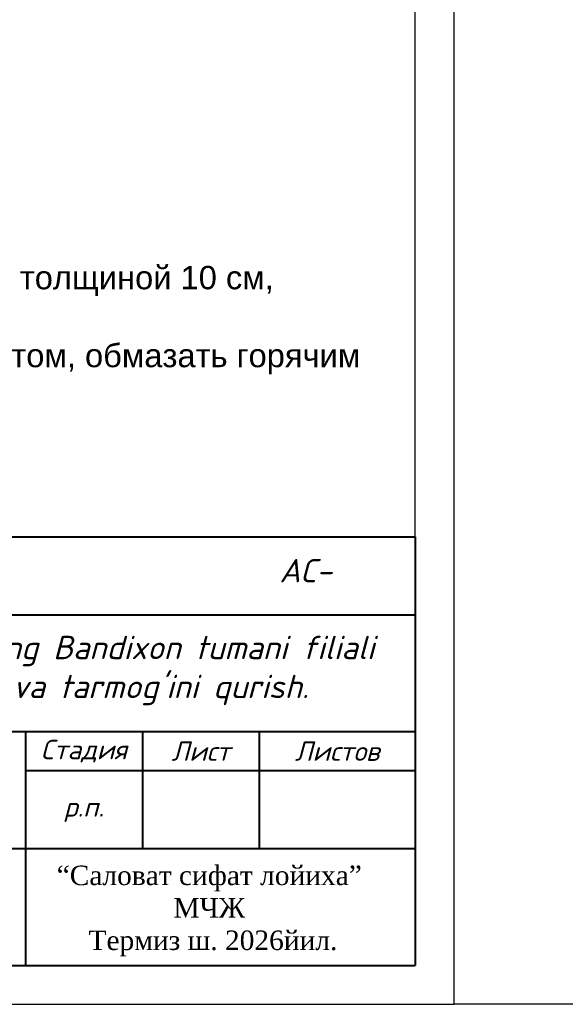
# Model space of a CAD drawing. Header units: millimetres. Extents: x -3143211 to -2549809, y 1060331 to 1394375.
# Tile 6 of 151: x -3062871 to -3055868, y 1076805 to 1089443. Entities that reach past the tile are written whole.
import ezdxf

# ---------------------------------------------------------------- set-up
doc = ezdxf.new("R2010")
doc.units = ezdxf.units.MM
doc.layers.add('(002) Рамка', color=7, linetype='Continuous')
doc.layers.add('Рамка', color=7, linetype='Continuous')
doc.styles.add('Arial', font='arial.ttf')
doc.styles.get("Standard").update_dxf_attribs({"font": 'isocpeui.ttf'})
doc.styles.add('V@ler@Live', font='isocpeui.ttf')

msp = doc.modelspace()

# ---------------------------------------------------------------- linework, layer by layer
at = {"color": 0}
for p, q in [((-3057296.73173, 1076804.62022), (-3057296.73173, 1118804.62022)), ((-2997896.73173, 1076804.62022), (-3057296.73173, 1076804.62022))]:
    msp.add_line(p, q, dxfattribs=at)
at = {"color": 0, "lineweight": 40, "ltscale": 100}
for p, q in [((-3076296.73173, 1082804.62022), (-3057796.73173, 1082804.62022)), ((-3057796.73173, 1082804.62022), (-3057796.73173, 1077304.62022)), ((-3069796.73173, 1081804.62022), (-3057796.73173, 1081804.62022)), ((-3076296.73173, 1080304.62022), (-3057796.73173, 1080304.62022)), ((-3062796.73173, 1080304.62022), (-3062796.73173, 1077304.62022)), ((-3061296.73173, 1080304.62022), (-3061296.73173, 1078804.62022)), ((-3059796.73173, 1080304.62022), (-3059796.73173, 1078804.62022)), ((-3062796.73173, 1079804.62022), (-3057796.73173, 1079804.62022)), ((-3069796.73173, 1078804.62022), (-3057796.73173, 1078804.62022)), ((-3076296.73173, 1077304.62022), (-3057796.73173, 1077304.62022))]:
    msp.add_line(p, q, dxfattribs=at)
at = {"color": 0}
for points in [[(-3116696.73173, 1076804.62022), (-3057296.73173, 1076804.62022), (-3057296.73173, 1118804.62022), (-3116696.73173, 1118804.62022)], [(-3114696.73173, 1077304.62022), (-3057796.73173, 1077304.62022), (-3057796.73173, 1118304.62022), (-3114696.73173, 1118304.62022)]]:
    msp.add_lwpolyline(points, close=True, dxfattribs=at)

# ---------------------------------------------------------------- texts
at = {"layer": '(002) Рамка', "insert": (-3069699.28716, 1081534.63865), "char_height": 300, "width": 11750.9206449, "attachment_point": 1}
msp.add_mtext('\\pi96.71032;Surxondaryo viloyati “Termiz” EIZning Bandixon tumani filiali \\P\\pi1164.55123;uchun ichimlik suvi inshootini va tarmog’ini qurish.', dxfattribs=at)
at = {"color": 0, "linetype": 'ByBlock', "lineweight": 25, "ltscale": 0.05, "insert": (-3076250.90857, 1087282.71664), "char_height": 300, "width": 17997.003689, "attachment_point": 1}
msp.add_mtext('{\\fArial|b0|i0|c204|p34;\\C256;^I^I^I^I^I\\LПримечание:\\fArial|b0|i0|c238|p34;\\l\\P\\pi-9,l9,t1200;\\fArial|b0|i0|c204|p34;1.^IМонолитные крыльца выполнить из бетона кл\\fArial|b0|i0|c238|p34;. \\fArial|b0|i0|c204|p34;В 12\\fArial|b0|i0|c238|p34;.5.\\P\\fArial|b0|i0|c204|p34;2.^IПод подошвой фундамента выполнить гравийную подготовку толщиной \\fArial|b0|i0|c238|p34;10 \\fArial|b0|i0|c204|p34;см\\fArial|b0|i0|c238|p34;,\\fArial|b0|i0|c204|p34;  \\P\\pi0,t9;пропитанную битумом до насыщения\\fArial|b0|i0|c238|p34;.\\fArial|b0|i0|c204|p34; \\P\\pi-9,t1200;3.^IБоковые поверхности фундаментов, соприкасающихся с грунтом, обмазать горячим    \\P\\pi0,t9;битумом за \\fArial|b0|i0|c238|p34;2 \\fArial|b0|i0|c204|p34;раза\\fArial|b0|i0|c238|p34;.}', dxfattribs=at)
at = {"insert": (-3059537.09718, 1082521.031), "char_height": 300, "width": 3755.5448795, "attachment_point": 1}
msp.add_mtext('АС-', dxfattribs=at)
at = {"color": 0, "ltscale": 100, "char_height": 250, "attachment_point": 5, "style": 'V@ler@Live'}
for s, insert, width in [('Стадия', (-3062046.73173, 1080054.62022), 1200), ('Лист', (-3060546.73173, 1080054.62022), 1200), ('Листов', (-3058796.73173, 1080054.62022), 1700), ('р.п.', (-3062046.73173, 1079304.62022), 1200)]:
    msp.add_mtext(s, dxfattribs=dict(at, insert=insert, width=width))
at = {"layer": 'Рамка', "color": 7, "linetype": 'Continuous', "lineweight": 9, "insert": (-3060437.68142, 1078002.33084), "char_height": 250, "width": 4603.8764225, "attachment_point": 5, "style": 'Arial'}
msp.add_mtext('{\\fTimes New Roman|b0|i0|c204|p18;\\C256;“Саловат сифат лойиха” MЧЖ\\P \\C7;Термиз ш. 2026йил.}', dxfattribs=at)

doc.saveas('drawing.dxf')
